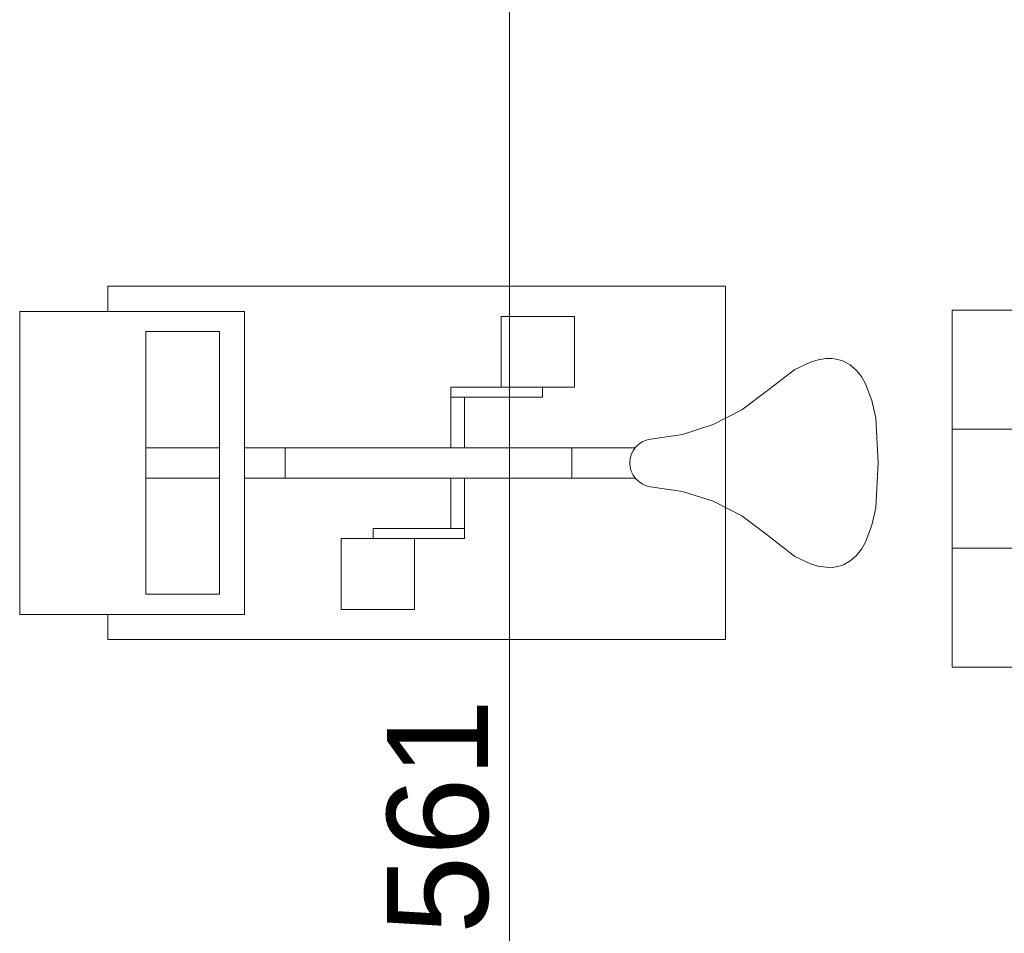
# Model space of a CAD drawing. Extents: x 100 to 2982, y 37 to 2050.
# Tile 21 of 130: x 681 to 778, y 889 to 979. Entities that reach past the tile are written whole.
import ezdxf
from ezdxf.xclip import XClip

# ---------------------------------------------------------------- set-up
doc = ezdxf.new("R2010")
doc.units = 0
doc.header["$MEASUREMENT"] = 0
doc.header["$XCLIPFRAME"] = 0
for name, color, linetype in [('210-A Pomieszczenia', 7, 'Continuous'), ('299-A Wymiary Opisy', 7, 'Continuous'), ('820-G Rysunki Obrazki', 7, 'Continuous'), ('Nowe_330-W Wyposażenie', 7, 'Continuous')]:
    doc.layers.add(name, color=color, linetype=linetype)
doc.styles.add('STYL_AUTOMATYCZNY_7', font='arial.ttf')

# ---------------------------------------------------------------- blocks, each defined once
blk = doc.blocks.new('Rysunek_1_1', base_point=(-18316.349, -206.526))
at = {"layer": '210-A Pomieszczenia', "color": 6, "linetype": 'Continuous', "lineweight": 13, "ltscale": 0.2}
for p, q in [((772.974, 950.419), (937.192, 950.419)), ((772.974, 938.633), (772.974, 950.419)), ((937.192, 938.633), (772.974, 938.633)), ((772.974, 938.633), (937.192, 938.633)), ((772.974, 926.848), (772.974, 938.633)), ((937.192, 926.848), (772.974, 926.848)), ((772.974, 926.848), (937.192, 926.848)), ((772.974, 915.062), (772.974, 926.848)), ((937.192, 915.062), (772.974, 915.062))]:
    blk.add_line(p, q, dxfattribs=at)
at = {"layer": '299-A Wymiary Opisy', "color": 85, "linetype": 'Continuous', "lineweight": 13, "ltscale": 0.2}
blk.add_line((729.154, 619.509), (729.154, 1180.509), dxfattribs=at)
at = {"layer": 'Nowe_330-W Wyposażenie', "color": 4, "linetype": 'Continuous', "lineweight": 13, "ltscale": 0.2}
for p, q in [((735.574, 949.795), (728.317, 949.795)), ((728.317, 949.795), (735.574, 949.795)), ((728.317, 949.795), (728.317, 942.795)), ((728.317, 949.795), (728.317, 942.795)), ((735.574, 949.795), (735.574, 942.795)), ((693.148, 922.295), (693.148, 948.295)), ((693.148, 948.295), (700.426, 948.295)), ((700.426, 922.295), (700.426, 948.295)), ((723.354, 942.795), (735.574, 942.795)), ((723.354, 942.795), (723.354, 941.795)), ((732.412, 941.795), (732.412, 942.795)), ((723.354, 941.795), (732.412, 941.795)), ((723.354, 941.795), (723.354, 936.795)), ((724.697, 941.795), (724.697, 936.795)), ((700.426, 936.795), (693.148, 936.795)), ((693.148, 936.795), (700.426, 936.795)), ((693.148, 933.795), (693.148, 936.795)), ((702.9, 936.795), (741.521, 936.795)), ((706.948, 933.795), (706.948, 936.795)), ((735.33, 933.795), (735.33, 936.795)), ((693.148, 933.795), (700.426, 933.795)), ((702.9, 933.795), (741.521, 933.795)), ((723.354, 933.795), (723.354, 928.795)), ((724.697, 933.795), (724.697, 928.795)), ((715.638, 928.795), (715.638, 927.795)), ((715.638, 928.795), (724.697, 928.795)), ((724.697, 928.795), (724.697, 927.795)), ((712.476, 927.795), (724.697, 927.795)), ((712.476, 927.795), (712.476, 920.795)), ((719.734, 927.795), (719.734, 920.795)), ((693.148, 922.295), (700.426, 922.295)), ((712.476, 920.795), (719.734, 920.795))]:
    blk.add_line(p, q, dxfattribs=at)
at = {"layer": 'Nowe_330-W Wyposażenie', "color": 4, "linetype": 'Continuous', "lineweight": 13, "ltscale": 0.2, "flags": 128}
for points in [[(750.534, 952.795), (689.389, 952.795), (689.389, 950.295), (702.9, 950.295), (702.9, 920.295), (689.389, 920.295), (689.389, 917.795), (750.534, 917.795)], [(702.9, 920.295), (702.9, 950.295), (680.655, 950.295), (680.655, 920.295)], [(765.656, 935.295), (765.401, 939.736), (765.028, 941.469), (764.398, 943.128), (763.988, 943.841), (763.477, 944.488), (762.889, 945.003), (762.202, 945.383), (761.654, 945.552), (761.087, 945.637), (760.513, 945.634), (759.713, 945.515), (758.936, 945.289), (757.405, 944.55), (754.678, 942.456), (752.137, 940.548), (749.306, 939.085), (746.265, 938.11), (743.1, 937.651), (742.684, 937.548), (742.292, 937.376), (741.938, 937.139), (741.631, 936.844), (741.382, 936.501), (741.199, 936.121), (741.086, 935.714), (741.048, 935.295), (741.086, 934.876), (741.199, 934.469), (741.382, 934.089), (741.631, 933.746), (741.938, 933.451), (742.292, 933.214), (742.684, 933.042), (743.1, 932.94), (746.265, 932.48), (749.306, 931.505), (752.137, 930.043), (754.678, 928.134), (757.405, 926.04), (758.936, 925.302), (759.713, 925.075), (760.513, 924.956), (761.087, 924.953), (761.654, 925.038), (762.202, 925.207), (762.889, 925.587), (763.477, 926.102), (763.988, 926.749), (764.398, 927.462), (765.028, 929.121), (765.401, 930.854)]]:
    blk.add_lwpolyline(points, close=True, dxfattribs=at)
at = {"layer": '299-A Wymiary Opisy', "color": 46, "linetype": 'Continuous', "lineweight": 15, "insert": (727.154, 888.626), "char_height": 10, "width": 22.7658, "attachment_point": 7, "rotation": 90, "style": 'STYL_AUTOMATYCZNY_7'}
blk.add_mtext('\\A1;{\\pql;\\fArial|b0|i0|c0|p38;561}', dxfattribs=at)

msp = doc.modelspace()

# ---------------------------------------------------------------- block references
at = {"layer": '820-G Rysunki Obrazki', "color": 65, "linetype": 'Continuous', "lineweight": 13, "ltscale": 0.2}
ref = msp.add_blockref('Rysunek_1_1', (-18316.349, -206.526), dxfattribs=at)
XClip(ref).set_block_clipping_path([(244.527027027, 75.2081975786), (2570.9054054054, 2024.1891891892)])

doc.saveas('drawing.dxf')
